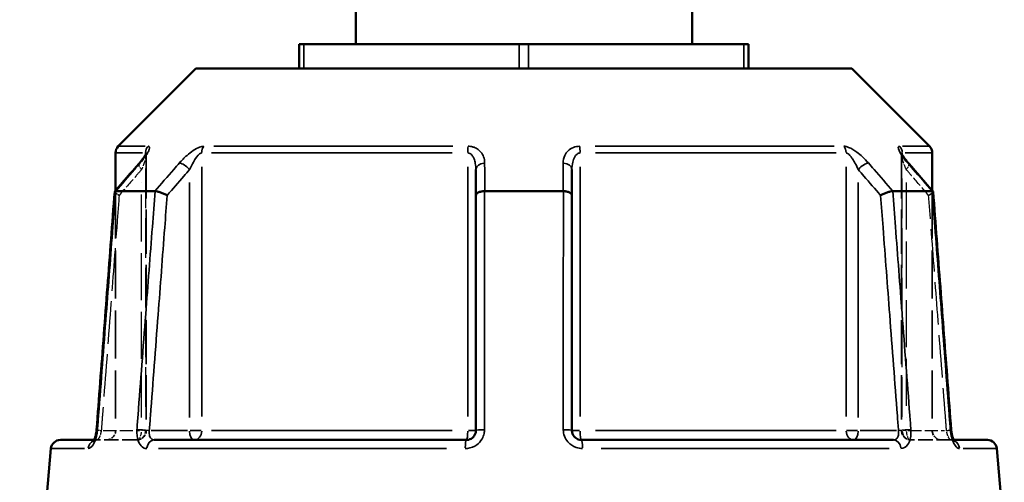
# Model space of a CAD drawing. Header units: millimetres. Extents: x 0 to 926, y 0 to 969.
# Tile 5 of 18: x 348 to 452, y 404 to 453. Entities that reach past the tile are written whole.
import ezdxf

# ---------------------------------------------------------------- set-up
doc = ezdxf.new("R2010")
doc.units = ezdxf.units.MM
doc.linetypes.add('DASHED', pattern=[0.2067, 0.1654, -0.0413])
for name, color, linetype, lineweight in [('Dimension (ANSI)', 7, 'Continuous', 25), ('Hidden (ANSI)', 7, 'DASHED', 35), ('Hidden Narrow (ANSI)', 7, 'DASHED', 25), ('Visible (ANSI)', 7, 'Continuous', 50), ('Visible Narrow (ANSI)', 7, 'Continuous', 35)]:
    doc.layers.add(name, color=color, linetype=linetype, lineweight=lineweight)
doc.styles.add('Note Text (ANSI)', font='tahoma.ttf')
doc.dimstyles.new('Default - mm (ANSI)', dxfattribs={"dimtxt": 3.048, "dimasz": 2.5, "dimexe": 3.175, "dimexo": 1.6002, "dimgap": 0.8, "dimtad": 0, "dimtoh": 1, "dimrnd": 1e-08, "dimzin": 4, "dimdsep": 46, "dimtxsty": 'Note Text (ANSI)', "dimcen": 0.09, "dimdle": 10, "dimclrd": 256, "dimclre": 256, "dimclrt": 256, "dimadec": 1, "dimazin": 1, "dimtfac": 1, "dimtofl": 0, "dimtmove": 0, "dimatfit": 3, "dimfxl": 1, "dimtolj": 1, "dimtzin": 4, "dimlwd": -1, "dimlwe": -1, "dimarcsym": 0})

# ---------------------------------------------------------------- blocks, each defined once
blk = doc.blocks.new('*D8')
at = {"layer": 'Defpoints', "color": 0, "transparency": 16777216}
for p in [(256.68, 532.05), (385.95, 532.05), (401.98, 242.08)]:
    blk.add_point(p, dxfattribs=at)
at = {"layer": 'Dimension (ANSI)', "transparency": 16777216}
for p, q in [((384.35, 532.05), (253.5, 532.05)), ((256.68, 529.55), (256.68, 424.05)), ((256.68, 244.58), (256.68, 410.11)), ((400.38, 242.08), (253.5, 242.08))]:
    blk.add_line(p, q, dxfattribs=at)
for points in [[(256.26, 529.55), (257.09, 529.55), (256.68, 532.05)], [(256.26, 244.58), (257.09, 244.58), (256.68, 242.08)]]:
    blk.add_solid(points, dxfattribs=at)
at = {"layer": 'Dimension (ANSI)', "transparency": 16777216, "insert": (255.08, 410.91), "char_height": 3.048, "attachment_point": 1, "rotation": 90, "style": 'Note Text (ANSI)'}
blk.add_mtext('\\A1;289.97', dxfattribs=at)

msp = doc.modelspace()

# ---------------------------------------------------------------- linework, layer by layer
at = {"layer": 'Hidden (ANSI)', "ltscale": 28.348015}
for p, q in [((361.161, 438.566), (361.161, 409.268)), ((441.348, 438.566), (441.348, 409.268))]:
    msp.add_line(p, q, dxfattribs=at)
at = {"layer": 'Hidden (ANSI)', "ltscale": 30.793913}
for p, q in [((357.905, 434.729), (357.905, 409.268)), ((444.605, 434.729), (444.605, 409.268))]:
    msp.add_line(p, q, dxfattribs=at)
at = {"layer": 'Hidden (ANSI)', "ltscale": 1.470216}
msp.add_line((355.623, 408.268), (355.917, 408.268), dxfattribs=at)
at = {"layer": 'Hidden (ANSI)', "ltscale": 9.334328}
for p, q in [((360.161, 408.268), (355.917, 408.268)), ((446.592, 408.268), (442.348, 408.268))]:
    msp.add_line(p, q, dxfattribs=at)
at = {"layer": 'Hidden (ANSI)', "ltscale": 1.47006}
msp.add_line((446.592, 408.268), (446.887, 408.268), dxfattribs=at)
at = {"layer": 'Hidden (ANSI)', "ltscale": 2.991791}
for centre, start, end in [((356.905, 409.268), 270, 0), ((360.161, 409.268), 270, 0), ((442.348, 409.268), 180, 270), ((445.605, 409.268), 180, 270)]:
    msp.add_arc(centre, 1, start, end, dxfattribs=at)
at = {"layer": 'Hidden (ANSI)', "ltscale": 8.016771}
for centre, major_axis, ratio, start_param, end_param in [((10158.652, -10784.727), (-349.646, 15834.666), 0.8713327, 0.7640635, 0.7643292), ((-9484.345, -10932.144), (-352.645, -16042.718), 0.8713098, 2.3771786, 2.3774409)]:
    msp.add_ellipse(centre, major_axis=major_axis, ratio=ratio, start_param=start_param, end_param=end_param, dxfattribs=at)
at = {"layer": 'Hidden (ANSI)', "ltscale": 4.578621}
msp.add_open_spline([(360.407, 437.606), (360.506, 437.72), (360.599, 437.833), (360.771, 438.051), (360.85, 438.156), (360.986, 438.353), (361.045, 438.445), (361.111, 438.561), (361.13, 438.596), (361.155, 438.647), (361.163, 438.666), (361.173, 438.689), (361.176, 438.696), (361.178, 438.703), (361.176, 438.699), (361.168, 438.661), (361.164, 438.636), (361.162, 438.588), (361.161, 438.577), (361.161, 438.566)], degree=3, knots=[0, 0, 0, 0, 0.05326363, 0.05326363, 0.10652726, 0.10652726, 0.15979088, 0.15979088, 0.1864227, 0.1864227, 0.20693939, 0.20693939, 0.22202176, 0.22202176, 0.24544118, 0.24544118, 0.26213437, 0.26213437, 0.26631814, 0.26631814, 0.26631814, 0.26631814], dxfattribs=at)
at = {"layer": 'Hidden (ANSI)', "ltscale": 0.735482}
msp.add_open_spline([(361.161, 438.566), (361.161, 438.609), (361.165, 438.638), (361.172, 438.68), (361.175, 438.691), (361.177, 438.699), (361.177, 438.7), (361.177, 438.7)], degree=3, knots=[0.079099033, 0.079099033, 0.079099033, 0.079099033, 0.094745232, 0.094745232, 0.110737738, 0.110737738, 0.118300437, 0.118300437, 0.118300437, 0.118300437], dxfattribs=at)
at = {"layer": 'Hidden (ANSI)', "ltscale": 4.578617}
msp.add_open_spline([(441.348, 438.566), (441.348, 438.609), (441.344, 438.638), (441.338, 438.68), (441.335, 438.691), (441.332, 438.703), (441.332, 438.701), (441.339, 438.682), (441.348, 438.661), (441.38, 438.594), (441.409, 438.54), (441.495, 438.396), (441.558, 438.301), (441.702, 438.099), (441.783, 437.992), (441.944, 437.792), (442.021, 437.699), (442.102, 437.606)], degree=3, knots=[0.07909903, 0.07909903, 0.07909903, 0.07909903, 0.09474523, 0.09474523, 0.11073774, 0.11073774, 0.12984163, 0.12984163, 0.15596521, 0.15596521, 0.19532048, 0.19532048, 0.24858388, 0.24858388, 0.30184727, 0.30184727, 0.345416, 0.345416, 0.345416, 0.345416], dxfattribs=at)
at = {"layer": 'Hidden (ANSI)', "ltscale": 0.735502}
msp.add_open_spline([(441.332, 438.7), (441.332, 438.701), (441.335, 438.694), (441.341, 438.661), (441.345, 438.636), (441.348, 438.588), (441.348, 438.577), (441.348, 438.566)], degree=3, knots=[0.227116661, 0.227116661, 0.227116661, 0.227116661, 0.245441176, 0.245441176, 0.262134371, 0.262134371, 0.26631814, 0.26631814, 0.26631814, 0.26631814], dxfattribs=at)
at = {"layer": 'Hidden (ANSI)', "ltscale": 2.089217}
for points, knots in [([(357.813, 434.609), (357.811, 434.586), (357.825, 434.557), (357.888, 434.482), (357.943, 434.434), (358.09, 434.331), (358.18, 434.276), (358.284, 434.22), (358.285, 434.219), (358.286, 434.218)], [-0.10955435, -0.10955435, -0.10955435, -0.10955435, -0.0779256, -0.0779256, -0.03921815, -0.03921815, 0, 0, 0.00047625, 0.00047625, 0.00047625, 0.00047625]), ([(444.223, 434.218), (444.224, 434.219), (444.226, 434.22), (444.329, 434.276), (444.42, 434.331), (444.566, 434.434), (444.621, 434.482), (444.684, 434.557), (444.698, 434.586), (444.696, 434.609)], [-0.15367829, -0.15367829, -0.15367829, -0.15367829, -0.15320316, -0.15320316, -0.11407628, -0.11407628, -0.07545892, -0.07545892, -0.04390378, -0.04390378, -0.04390378, -0.04390378])]:
    msp.add_open_spline(points, degree=3, knots=knots, dxfattribs=at)
at = {"layer": 'Hidden (ANSI)', "ltscale": 0.420625}
msp.add_open_spline([(355.78, 408.686), (355.793, 408.732), (355.804, 408.779), (355.82, 408.847), (355.824, 408.867), (355.828, 408.886)], degree=3, knots=[0.227257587, 0.227257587, 0.227257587, 0.227257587, 0.247429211, 0.247429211, 0.255432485, 0.255432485, 0.255432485, 0.255432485], dxfattribs=at)
at = {"layer": 'Hidden (ANSI)', "ltscale": 0.527502}
msp.add_open_spline([(355.861, 409.07), (355.868, 409.117), (355.874, 409.165), (355.884, 409.256), (355.888, 409.3), (355.892, 409.344)], degree=3, knots=[0.279678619, 0.279678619, 0.279678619, 0.279678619, 0.298086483, 0.298086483, 0.314813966, 0.314813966, 0.314813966, 0.314813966], dxfattribs=at)
at = {"layer": 'Hidden (ANSI)', "ltscale": 1.701024}
msp.add_open_spline([(355.544, 408.144), (355.544, 408.144), (355.544, 408.144), (355.544, 408.144), (355.553, 408.154), (355.6, 408.187), (355.638, 408.209), (355.752, 408.251), (355.831, 408.268), (355.917, 408.268)], degree=3, knots=[0.227293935, 0.227293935, 0.227293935, 0.227293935, 0.22772718, 0.22772718, 0.25682997, 0.25682997, 0.285161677, 0.285161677, 0.314811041, 0.314811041, 0.314811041, 0.314811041], dxfattribs=at)
at = {"layer": 'Hidden (ANSI)', "ltscale": 1.700917}
for points in [[(355.917, 408.268), (355.814, 408.268), (355.722, 408.243), (355.608, 408.194), (355.576, 408.171), (355.548, 408.149), (355.544, 408.144), (355.544, 408.144)], [(446.592, 408.268), (446.696, 408.268), (446.787, 408.243), (446.902, 408.194), (446.933, 408.171), (446.961, 408.149), (446.966, 408.144), (446.966, 408.144)]]:
    msp.add_open_spline(points, degree=3, knots=[0, 0, 0, 0, 0.035487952, 0.035487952, 0.066590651, 0.066590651, 0.08751627, 0.08751627, 0.08751627, 0.08751627], dxfattribs=at)
at = {"layer": 'Hidden (ANSI)', "ltscale": 0.402963}
msp.add_open_spline([(355.574, 408.184), (355.575, 408.186), (355.576, 408.187), (355.59, 408.209), (355.606, 408.235), (355.623, 408.268)], degree=3, knots=[0.122975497, 0.122975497, 0.122975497, 0.122975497, 0.124622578, 0.124622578, 0.150448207, 0.150448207, 0.150448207, 0.150448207], dxfattribs=at)
at = {"layer": 'Hidden (ANSI)', "ltscale": 2.63652}
msp.add_open_spline([(446.887, 408.268), (446.906, 408.231), (446.924, 408.202), (446.954, 408.156), (446.966, 408.144), (446.965, 408.144), (446.956, 408.154), (446.909, 408.187), (446.872, 408.209), (446.758, 408.251), (446.679, 408.268), (446.592, 408.268)], degree=3, knots=[0.16436308, 0.16436308, 0.16436308, 0.16436308, 0.19343627, 0.19343627, 0.22772718, 0.22772718, 0.25682997, 0.25682997, 0.28516168, 0.28516168, 0.31481104, 0.31481104, 0.31481104, 0.31481104], dxfattribs=at)
at = {"layer": 'Hidden Narrow (ANSI)', "ltscale": 25.473957}
msp.add_line((361.088, 437.058), (361.088, 410.731), dxfattribs=at)
at = {"layer": 'Hidden Narrow (ANSI)', "ltscale": 25.473923}
msp.add_line((441.421, 410.731), (441.421, 437.058), dxfattribs=at)
at = {"layer": 'Hidden Narrow (ANSI)', "ltscale": 30.13257}
for p, q in [((360.661, 410.652), (360.661, 435.566)), ((441.848, 435.566), (441.848, 410.652))]:
    msp.add_line(p, q, dxfattribs=at)
at = {"layer": 'Hidden Narrow (ANSI)', "ltscale": 8.457208}
for p, q in [((356.602, 409.268), (360.448, 409.268)), ((442.061, 409.268), (445.907, 409.268))]:
    msp.add_line(p, q, dxfattribs=at)
at = {"layer": 'Hidden Narrow (ANSI)', "ltscale": 1.795034}
for p, q in [((361.16, 409.268), (360.706, 409.268)), ((441.803, 409.268), (441.349, 409.268))]:
    msp.add_line(p, q, dxfattribs=at)
at = {"layer": 'Hidden Narrow (ANSI)', "ltscale": 2.029475}
for centre, major_axis, start_param, end_param in [((361.161, 436.95), (-0.755, 0.656), 0.059198, 1.1247615), ((441.348, 436.95), (0.755, 0.656), 5.1584238, 6.2239873)]:
    msp.add_ellipse(centre, major_axis=major_axis, ratio=0.3543192, start_param=start_param, end_param=end_param, dxfattribs=at)
at = {"layer": 'Hidden Narrow (ANSI)', "ltscale": 1.797881}
for centre, major_axis, start_param, end_param in [((356.889, 409.268), (-0.997, 0.076), 0.0524429, 0.9964155), ((445.62, 409.268), (0.997, 0.076), 5.2867698, 6.2307424)]:
    msp.add_ellipse(centre, major_axis=major_axis, ratio=0.0437298, start_param=start_param, end_param=end_param, dxfattribs=at)
at = {"layer": 'Hidden Narrow (ANSI)', "ltscale": 2.692601}
for centre, ratio, start_param, end_param in [((360.161, 409.268), 0.5, 0.0785398, 1.4922565), ((360.161, 409.268), 0.9265657, 0.0785398, 1.4922565), ((442.348, 409.268), 0.9265657, 4.7909288, 6.2046455), ((442.348, 409.268), 0.5, 4.7909288, 6.2046455)]:
    msp.add_ellipse(centre, major_axis=(0, -1), ratio=ratio, start_param=start_param, end_param=end_param, dxfattribs=at)
at = {"layer": 'Hidden Narrow (ANSI)', "ltscale": 0.633739}
msp.add_ellipse((355.917, 407.268), major_axis=(0, 1), ratio=0.9213266, start_param=0.0184876, end_param=0.3512644, dxfattribs=at)
at = {"layer": 'Hidden Narrow (ANSI)', "ltscale": 0.633677}
msp.add_ellipse((446.592, 407.268), major_axis=(0, 1), ratio=0.9213266, start_param=5.9319551, end_param=6.2646995, dxfattribs=at)
at = {"layer": 'Hidden Narrow (ANSI)', "ltscale": 3.591758}
msp.add_open_spline([(361.154, 438.646), (361.157, 438.634), (361.159, 438.621), (361.165, 438.547), (361.158, 438.467), (361.128, 438.29), (361.105, 438.194), (361.037, 437.94), (360.983, 437.774), (360.846, 437.391), (360.758, 437.171), (360.661, 436.95)], degree=3, knots=[0.05373644, 0.05373644, 0.05373644, 0.05373644, 0.06721438, 0.06721438, 0.12292214, 0.12292214, 0.17440412, 0.17440412, 0.25131567, 0.25131567, 0.345416, 0.345416, 0.345416, 0.345416], dxfattribs=at)
at = {"layer": 'Hidden Narrow (ANSI)', "ltscale": 3.592147}
msp.add_open_spline([(441.848, 436.95), (441.728, 437.226), (441.621, 437.5), (441.414, 438.113), (441.332, 438.447), (441.351, 438.627), (441.353, 438.637), (441.355, 438.646)], degree=3, knots=[0, 0, 0, 0, 0.11734182, 0.11734182, 0.28109054, 0.28109054, 0.2916805, 0.2916805, 0.2916805, 0.2916805], dxfattribs=at)
at = {"layer": 'Hidden Narrow (ANSI)', "ltscale": 6.635457}
for points, knots in [([(360.661, 436.95), (360.461, 436.719), (360.26, 436.489), (360.06, 436.258), (359.469, 435.578), (358.877, 434.898), (358.286, 434.218)], [1.66212972, 1.66212972, 1.66212972, 1.66212972, 1.76016503, 1.76016503, 1.76016503, 2.04921716, 2.04921716, 2.04921716, 2.04921716]), ([(444.223, 434.218), (443.632, 434.898), (443.041, 435.578), (442.449, 436.258), (442.249, 436.489), (442.048, 436.719), (441.848, 436.95)], [2.57167596, 2.57167596, 2.57167596, 2.57167596, 2.8607281, 2.8607281, 2.8607281, 2.95876341, 2.95876341, 2.95876341, 2.95876341])]:
    msp.add_open_spline(points, degree=3, knots=knots, dxfattribs=at)
at = {"layer": 'Hidden Narrow (ANSI)', "ltscale": 27.263716}
for points, knots in [([(358.286, 434.218), (358.199, 433.076), (358.113, 431.934), (357.791, 427.708), (357.556, 424.623), (357.322, 421.539), (357.05, 417.966), (356.779, 414.394), (356.468, 410.304), (356.428, 409.786), (356.389, 409.268)], [0.5850433, 0.5850433, 0.5850433, 0.5850433, 0.9289552, 0.9289552, 1.8579104, 1.8579104, 1.8579104, 2.9336695, 2.9336695, 3.0896699, 3.0896699, 3.0896699, 3.0896699]), ([(446.12, 409.268), (446.081, 409.786), (446.042, 410.304), (445.731, 414.394), (445.459, 417.966), (445.187, 421.539), (444.953, 424.623), (444.718, 427.708), (444.397, 431.934), (444.31, 433.076), (444.223, 434.218)], [1.2046153, 1.2046153, 1.2046153, 1.2046153, 1.3606158, 1.3606158, 2.4363748, 2.4363748, 2.4363748, 3.3653301, 3.3653301, 3.709242, 3.709242, 3.709242, 3.709242])]:
    msp.add_open_spline(points, degree=3, knots=knots, dxfattribs=at)
at = {"layer": 'Hidden Narrow (ANSI)', "ltscale": 2.712011}
msp.add_open_spline([(356.389, 409.268), (356.379, 409.202), (356.366, 409.136), (356.329, 408.967), (356.3, 408.866), (356.226, 408.654), (356.178, 408.548), (356.054, 408.338), (355.978, 408.268), (355.917, 408.268)], degree=3, knots=[0, 0, 0, 0, 0.03982627, 0.03982627, 0.1035483, 0.1035483, 0.18638694, 0.18638694, 0.31481104, 0.31481104, 0.31481104, 0.31481104], dxfattribs=at)
at = {"layer": 'Hidden Narrow (ANSI)', "ltscale": 2.712193}
msp.add_open_spline([(446.592, 408.268), (446.569, 408.268), (446.544, 408.278), (446.475, 408.328), (446.429, 408.384), (446.323, 408.56), (446.265, 408.695), (446.176, 408.979), (446.142, 409.124), (446.12, 409.268)], degree=3, knots=[0, 0, 0, 0, 0.04867645, 0.04867645, 0.12655878, 0.12655878, 0.2278058, 0.2278058, 0.31481397, 0.31481397, 0.31481397, 0.31481397], dxfattribs=at)
at = {"layer": 'Visible (ANSI)'}
for p, q in [((383.405, 500.853), (383.405, 450.268)), ((419.105, 461.561), (419.105, 450.268)), ((377.404, 450.268), (377.904, 450.268)), ((377.404, 450.268), (377.404, 447.668)), ((377.904, 450.268), (400.755, 450.268)), ((400.755, 450.268), (401.755, 450.268)), ((401.755, 450.268), (424.605, 450.268)), ((424.605, 450.268), (425.105, 450.268)), ((425.105, 447.668), (425.105, 450.268)), ((366.439, 447.668), (358.198, 439.426)), ((366.439, 447.668), (436.07, 447.668)), ((436.07, 447.668), (444.312, 439.426)), ((357.905, 438.719), (357.905, 434.729)), ((444.605, 438.719), (444.605, 434.729)), ((396.155, 436.95), (396.155, 434.218)), ((406.355, 434.218), (406.355, 436.95)), ((357.922, 434.668), (362.083, 434.668)), ((396.155, 434.218), (396.155, 409.268)), ((397.093, 434.668), (405.416, 434.668)), ((406.355, 409.268), (406.355, 434.218)), ((440.426, 434.668), (444.588, 434.668)), ((352.046, 408.268), (355.623, 408.268)), ((362.017, 408.268), (395.155, 408.268)), ((407.355, 408.268), (440.492, 408.268)), ((446.887, 408.268), (450.463, 408.268)), ((351.05, 407.355), (350.255, 398.268)), ((451.46, 407.355), (452.255, 398.268))]:
    msp.add_line(p, q, dxfattribs=at)
for centre, start, end in [((358.905, 438.719), 135, 180), ((443.605, 438.719), 0, 45), ((352.046, 407.268), 90, 175), ((450.463, 407.268), 5, 90)]:
    msp.add_arc(centre, 1, start, end, dxfattribs=at)
for centre, major_axis, ratio, start_param, end_param in [((10286.854, -10932.144), (352.645, -16042.718), 0.8713098, 3.9057444, 3.9060067), ((-9356.142, -10784.727), (349.646, 15834.666), 0.8713327, 5.5188561, 5.5191219)]:
    msp.add_ellipse(centre, major_axis=major_axis, ratio=ratio, start_param=start_param, end_param=end_param, dxfattribs=at)
for points, knots in [([(361.177, 438.7), (361.177, 438.7), (361.176, 438.698), (361.17, 438.682), (361.162, 438.661), (361.129, 438.594), (361.1, 438.54), (361.014, 438.396), (360.952, 438.301), (360.808, 438.099), (360.726, 437.992), (360.565, 437.792), (360.488, 437.699), (360.407, 437.606)], [0.11830044, 0.11830044, 0.11830044, 0.11830044, 0.12984163, 0.12984163, 0.15596521, 0.15596521, 0.19532048, 0.19532048, 0.24858388, 0.24858388, 0.30184727, 0.30184727, 0.345416, 0.345416, 0.345416, 0.345416]), ([(442.102, 437.606), (442.003, 437.72), (441.91, 437.833), (441.738, 438.051), (441.66, 438.156), (441.523, 438.353), (441.465, 438.445), (441.398, 438.561), (441.38, 438.596), (441.354, 438.647), (441.346, 438.666), (441.336, 438.689), (441.334, 438.696), (441.332, 438.7), (441.332, 438.7), (441.332, 438.7)], [0, 0, 0, 0, 0.05326363, 0.05326363, 0.10652726, 0.10652726, 0.15979088, 0.15979088, 0.1864227, 0.1864227, 0.20693939, 0.20693939, 0.22202176, 0.22202176, 0.22711666, 0.22711666, 0.22711666, 0.22711666]), ([(357.813, 434.609), (357.685, 432.925), (357.557, 431.241), (357.301, 427.872), (357.173, 426.188), (356.916, 422.819), (356.788, 421.134), (356.532, 417.766), (356.404, 416.081), (356.148, 412.713), (356.02, 411.028), (355.892, 409.344)], [0.5534149, 0.5534149, 0.5534149, 0.5534149, 1.0606659, 1.0606659, 1.5679169, 1.5679169, 2.0751679, 2.0751679, 2.5824189, 2.5824189, 3.0896699, 3.0896699, 3.0896699, 3.0896699]), ([(357.911, 434.668), (357.858, 434.663), (357.827, 434.648), (357.815, 434.619), (357.813, 434.614), (357.813, 434.609)], [-0.153560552, -0.153560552, -0.153560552, -0.153560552, -0.11651575, -0.11651575, -0.109554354, -0.109554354, -0.109554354, -0.109554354]), ([(363.386, 434.218), (363.385, 434.219), (363.384, 434.22), (363.28, 434.276), (363.166, 434.331), (362.93, 434.434), (362.809, 434.482), (362.572, 434.564), (362.458, 434.599), (362.255, 434.648), (362.168, 434.663), (362.098, 434.668)], [-0.15367829, -0.15367829, -0.15367829, -0.15367829, -0.15320314, -0.15320314, -0.11407627, -0.11407627, -0.07545889, -0.07545889, -0.03695858, -0.03695858, 0, 0, 0, 0]), ([(397.067, 434.668), (396.945, 434.663), (396.826, 434.648), (396.603, 434.599), (396.501, 434.564), (396.333, 434.482), (396.268, 434.434), (396.178, 434.331), (396.155, 434.276), (396.155, 434.22), (396.155, 434.219), (396.155, 434.218)], [-0.15356042, -0.15356042, -0.15356042, -0.15356042, -0.11651568, -0.11651568, -0.07792572, -0.07792572, -0.03921808, -0.03921808, 0, 0, 0.00047638, 0.00047638, 0.00047638, 0.00047638]), ([(406.355, 434.218), (406.355, 434.219), (406.355, 434.22), (406.354, 434.276), (406.331, 434.331), (406.241, 434.434), (406.176, 434.482), (406.008, 434.564), (405.907, 434.599), (405.683, 434.648), (405.565, 434.663), (405.442, 434.668)], [-0.15367829, -0.15367829, -0.15367829, -0.15367829, -0.15320302, -0.15320302, -0.11407622, -0.11407622, -0.07545867, -0.07545867, -0.03695852, -0.03695852, 0, 0, 0, 0]), ([(440.411, 434.668), (440.341, 434.663), (440.254, 434.648), (440.051, 434.599), (439.937, 434.564), (439.7, 434.482), (439.579, 434.434), (439.343, 434.331), (439.23, 434.276), (439.126, 434.22), (439.124, 434.219), (439.123, 434.218)], [-0.15356053, -0.15356053, -0.15356053, -0.15356053, -0.11651574, -0.11651574, -0.07792562, -0.07792562, -0.03921814, -0.03921814, 0, 0, 0.00047627, 0.00047627, 0.00047627, 0.00047627]), ([(444.696, 434.609), (444.696, 434.614), (444.695, 434.619), (444.683, 434.648), (444.651, 434.663), (444.599, 434.668)], [-0.043903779, -0.043903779, -0.043903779, -0.043903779, -0.036958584, -0.036958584, 0, 0, 0, 0]), ([(446.618, 409.344), (446.49, 411.028), (446.361, 412.713), (446.105, 416.081), (445.977, 417.766), (445.721, 421.134), (445.593, 422.819), (445.337, 426.188), (445.209, 427.872), (444.952, 431.241), (444.824, 432.925), (444.696, 434.609)], [1.2046153, 1.2046153, 1.2046153, 1.2046153, 1.7118663, 1.7118663, 2.2191174, 2.2191174, 2.7263684, 2.7263684, 3.2336194, 3.2336194, 3.7408704, 3.7408704, 3.7408704, 3.7408704]), ([(355.892, 409.344), (355.881, 409.207), (355.863, 409.069), (355.814, 408.809), (355.783, 408.688), (355.717, 408.479), (355.682, 408.391), (355.62, 408.259), (355.592, 408.211), (355.555, 408.156), (355.544, 408.144), (355.544, 408.144)], [0, 0, 0, 0, 0.05246869, 0.05246869, 0.10385719, 0.10385719, 0.15173749, 0.15173749, 0.19343627, 0.19343627, 0.22729393, 0.22729393, 0.22729393, 0.22729393]), ([(396.155, 409.268), (396.155, 409.202), (396.148, 409.137), (396.115, 408.969), (396.078, 408.869), (395.958, 408.658), (395.866, 408.552), (395.614, 408.362), (395.443, 408.294), (395.229, 408.27), (395.192, 408.268), (395.155, 408.268)], [0, 0, 0, 0, 0.03957477, 0.03957477, 0.1028944, 0.1028944, 0.18520991, 0.18520991, 0.29222008, 0.29222008, 0.31481112, 0.31481112, 0.31481112, 0.31481112]), ([(407.355, 408.268), (407.245, 408.268), (407.134, 408.286), (406.862, 408.38), (406.71, 408.483), (406.441, 408.797), (406.355, 409.033), (406.355, 409.268)], [0, 0, 0, 0, 0.06653404, 0.06653404, 0.1729885, 0.1729885, 0.31481287, 0.31481287, 0.31481287, 0.31481287]), ([(446.618, 409.344), (446.628, 409.207), (446.646, 409.069), (446.696, 408.809), (446.726, 408.688), (446.793, 408.479), (446.828, 408.391), (446.87, 408.301), (446.878, 408.284), (446.887, 408.268)], [0, 0, 0, 0, 0.05246869, 0.05246869, 0.10385719, 0.10385719, 0.15173749, 0.15173749, 0.16436308, 0.16436308, 0.16436308, 0.16436308]), ([(446.966, 408.144), (446.966, 408.144), (446.965, 408.144), (446.96, 408.15), (446.948, 408.165), (446.915, 408.216), (446.892, 408.255), (446.84, 408.363), (446.81, 408.435), (446.749, 408.609), (446.719, 408.715), (446.667, 408.95), (446.645, 409.08), (446.625, 409.256), (446.621, 409.3), (446.618, 409.344)], [0.08751627, 0.08751627, 0.08751627, 0.08751627, 0.09464308, 0.09464308, 0.12462258, 0.12462258, 0.15950627, 0.15950627, 0.20062077, 0.20062077, 0.24742921, 0.24742921, 0.29808648, 0.29808648, 0.31481397, 0.31481397, 0.31481397, 0.31481397]), ([(355.544, 408.144), (355.544, 408.144), (355.544, 408.144), (355.549, 408.15), (355.56, 408.163), (355.574, 408.184)], [0.08751627, 0.08751627, 0.08751627, 0.08751627, 0.094643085, 0.094643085, 0.122975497, 0.122975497, 0.122975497, 0.122975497]), ([(355.623, 408.268), (355.629, 408.28), (355.635, 408.292), (355.669, 408.363), (355.699, 408.435), (355.746, 408.569), (355.764, 408.626), (355.78, 408.686)], [0.150448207, 0.150448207, 0.150448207, 0.150448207, 0.159506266, 0.159506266, 0.200620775, 0.200620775, 0.227257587, 0.227257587, 0.227257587, 0.227257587])]:
    msp.add_open_spline(points, degree=3, knots=knots, dxfattribs=at)
for points in [[(357.911, 434.668), (357.914, 434.668), (357.918, 434.668), (357.922, 434.668)], [(362.083, 434.668), (362.088, 434.668), (362.093, 434.668), (362.098, 434.668)], [(397.067, 434.668), (397.076, 434.668), (397.085, 434.668), (397.093, 434.668)], [(405.416, 434.668), (405.425, 434.668), (405.433, 434.668), (405.442, 434.668)], [(440.411, 434.668), (440.416, 434.668), (440.421, 434.668), (440.426, 434.668)], [(444.588, 434.668), (444.591, 434.668), (444.595, 434.668), (444.599, 434.668)], [(355.828, 408.886), (355.84, 408.946), (355.851, 409.007), (355.861, 409.07)]]:
    msp.add_open_spline(points, degree=3, dxfattribs=at)
at = {"layer": 'Visible Narrow (ANSI)'}
for p, q in [((377.904, 447.798), (377.904, 450.138)), ((400.755, 450.138), (400.755, 447.798)), ((401.755, 447.798), (401.755, 450.138)), ((424.605, 450.138), (424.605, 447.798)), ((358.206, 439.426), (361.055, 439.426)), ((368.327, 439.426), (393.693, 439.426)), ((408.817, 439.426), (434.183, 439.426)), ((441.455, 439.426), (444.304, 439.426)), ((360.781, 438.719), (357.913, 438.719)), ((361.088, 438.709), (361.088, 438.531)), ((393.641, 438.719), (368.103, 438.719)), ((434.407, 438.719), (408.868, 438.719)), ((441.421, 438.531), (441.421, 438.709)), ((444.597, 438.719), (441.728, 438.719)), ((367.051, 410.741), (367.051, 437.247)), ((395.292, 437.247), (395.292, 410.741)), ((407.217, 410.741), (407.217, 437.247)), ((435.459, 437.247), (435.459, 410.741)), ((365.761, 435.566), (365.761, 410.652)), ((436.748, 410.652), (436.748, 435.566)), ((365.548, 409.268), (361.702, 409.268)), ((367.005, 409.268), (365.825, 409.268)), ((368.103, 409.268), (393.641, 409.268)), ((396.152, 409.268), (395.363, 409.268)), ((407.147, 409.268), (406.357, 409.268)), ((408.868, 409.268), (434.407, 409.268)), ((436.685, 409.268), (435.505, 409.268)), ((440.807, 409.268), (436.961, 409.268)), ((354.619, 407.355), (351.06, 407.355)), ((393.047, 407.355), (362.464, 407.355)), ((440.045, 407.355), (409.462, 407.355)), ((451.45, 407.355), (447.89, 407.355))]:
    msp.add_line(p, q, dxfattribs=at)
for centre, major_axis, ratio, start_param, end_param in [((362.015, 438.719), (0, 1), 0.9265657, 0.8246681, 1.5315264), ((367.84, 438.719), (0, -1), 0.7890235, 3.9662607, 4.6731191), ((395.43, 438.719), (0, 1), 0.1375423, 0.8246681, 1.5315264), ((407.08, 438.719), (0, -1), 0.1375423, 1.6100662, 2.3169246), ((434.67, 438.719), (0, 1), 0.7890235, 4.7516589, 5.4585172), ((440.495, 438.719), (0, -1), 0.9265657, 1.6100662, 2.3169246), ((361.161, 436.95), (-0.755, 0.656), 0.3543192, 5.9781609, 6.2671314), ((365.261, 436.95), (-0.755, 0.656), 0.3543192, 4.400804, 5.755338), ((397.155, 436.95), (-1, 0), 0.7086384, 4.8533994, 6.2079334), ((405.355, 436.95), (1, 0), 0.7086384, 0.0752519, 1.4297859), ((437.248, 436.95), (-0.755, -0.656), 0.3543192, 3.66944, 5.023974), ((441.348, 436.95), (0.755, 0.656), 0.3543192, 0.0160539, 0.3050244), ((356.889, 409.268), (-0.997, 0.076), 0.0437298, 5.8665688, 6.2612581), ((360.989, 409.268), (0.997, -0.076), 0.0437298, 1.1232285, 2.4618904), ((366.261, 409.268), (0, -1), 0.5, 4.7909288, 6.2046455), ((366.261, 409.268), (0, -1), 0.7890235, 0.0785398, 1.4922565), ((395.155, 409.268), (0, -1), 0.1375423, 0.0785398, 1.4922565), ((397.155, 409.268), (-1, 0), 0.0874597, 4.8701533, 6.2088152), ((405.355, 409.268), (1, 0), 0.0874597, 0.0743701, 1.413032), ((407.355, 409.268), (0, -1), 0.1375423, 4.7909288, 6.2046455), ((436.248, 409.268), (0, -1), 0.7890235, 4.7909288, 6.2046455), ((436.248, 409.268), (0, -1), 0.5, 0.0785398, 1.4922565), ((441.52, 409.268), (0.997, 0.076), 0.0437298, 0.6797022, 2.0183641), ((445.62, 409.268), (0.997, 0.076), 0.0437298, 0.0219272, 0.4166165), ((355.917, 407.268), (0, 1), 0.9213266, 0.4254409, 1.427841), ((362.017, 407.268), (0, 1), 0.797365, 0.0741765, 1.4093534), ((395.155, 407.268), (0, 1), 0.1239616, 0.0741765, 1.4093534), ((407.355, 407.268), (0, 1), 0.1239616, 4.8738319, 6.2090088), ((440.492, 407.268), (0, 1), 0.797365, 4.8738319, 6.2090088), ((446.592, 407.268), (0, 1), 0.9213266, 4.8553461, 5.8577786)]:
    msp.add_ellipse(centre, major_axis=major_axis, ratio=ratio, start_param=start_param, end_param=end_param, dxfattribs=at)
for points, knots in [([(360.519, 437.657), (360.711, 437.878), (360.887, 438.098), (361.16, 438.481), (361.267, 438.647), (361.403, 438.901), (361.446, 438.997), (361.505, 439.174), (361.518, 439.254), (361.499, 439.358), (361.478, 439.391), (361.42, 439.421), (361.392, 439.426), (361.359, 439.426)], [-0.345416, -0.345416, -0.345416, -0.345416, -0.25131567, -0.25131567, -0.17440412, -0.17440412, -0.12292214, -0.12292214, -0.06721438, -0.06721438, -0.02585168, -0.02585168, 0, 0, 0, 0]), ([(367.282, 439.426), (367.151, 439.426), (366.995, 439.391), (366.39, 439.161), (365.91, 438.824), (365.197, 438.207), (364.925, 437.933), (364.685, 437.657)], [-0.34541683, -0.34541683, -0.34541683, -0.34541683, -0.28278882, -0.28278882, -0.11734182, -0.11734182, 0, 0, 0, 0]), ([(397.089, 437.657), (397.089, 437.88), (397.051, 438.101), (396.906, 438.484), (396.814, 438.649), (396.607, 438.902), (396.509, 438.997), (396.273, 439.174), (396.13, 439.254), (395.851, 439.358), (395.723, 439.391), (395.505, 439.421), (395.419, 439.426), (395.333, 439.426)], [-0.34541583, -0.34541583, -0.34541583, -0.34541583, -0.25081718, -0.25081718, -0.17415567, -0.17415567, -0.12305037, -0.12305037, -0.06721438, -0.06721438, -0.02585168, -0.02585168, 0, 0, 0, 0]), ([(407.177, 439.426), (406.945, 439.426), (406.719, 439.383), (406.07, 439.133), (405.772, 438.809), (405.479, 438.207), (405.421, 437.933), (405.42, 437.657)], [-0.34541645, -0.34541645, -0.34541645, -0.34541645, -0.27620858, -0.27620858, -0.11734182, -0.11734182, 0, 0, 0, 0]), ([(437.825, 437.657), (437.632, 437.878), (437.42, 438.098), (437.003, 438.48), (436.804, 438.647), (436.459, 438.901), (436.318, 438.997), (436.021, 439.174), (435.866, 439.254), (435.607, 439.358), (435.5, 439.391), (435.34, 439.421), (435.282, 439.426), (435.228, 439.426)], [-0.34541603, -0.34541603, -0.34541603, -0.34541603, -0.25141662, -0.25141662, -0.17445287, -0.17445287, -0.12288915, -0.12288915, -0.06721438, -0.06721438, -0.02585168, -0.02585168, 0, 0, 0, 0]), ([(441.15, 439.426), (441.068, 439.426), (441.019, 439.389), (440.965, 439.154), (441.127, 438.82), (441.537, 438.207), (441.751, 437.933), (441.99, 437.657)], [-0.34541684, -0.34541684, -0.34541684, -0.34541684, -0.28109054, -0.28109054, -0.11734182, -0.11734182, 0, 0, 0, 0]), ([(361.088, 438.719), (361.104, 438.719), (361.118, 438.713), (361.14, 438.69), (361.149, 438.671), (361.154, 438.646)], [0, 0, 0, 0, 0.025851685, 0.025851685, 0.053736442, 0.053736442, 0.053736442, 0.053736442]), ([(365.761, 436.95), (365.882, 437.226), (366.017, 437.5), (366.372, 438.117), (366.61, 438.454), (366.909, 438.684), (366.986, 438.719), (367.051, 438.719)], [0, 0, 0, 0, 0.11734182, 0.11734182, 0.28278882, 0.28278882, 0.34541683, 0.34541683, 0.34541683, 0.34541683]), ([(395.292, 438.719), (395.335, 438.719), (395.377, 438.713), (395.484, 438.684), (395.547, 438.651), (395.684, 438.547), (395.754, 438.467), (395.871, 438.29), (395.918, 438.195), (396.02, 437.942), (396.065, 437.777), (396.136, 437.393), (396.155, 437.172), (396.155, 436.95)], [0, 0, 0, 0, 0.02585168, 0.02585168, 0.06721438, 0.06721438, 0.12305037, 0.12305037, 0.17415567, 0.17415567, 0.25081718, 0.25081718, 0.34541583, 0.34541583, 0.34541583, 0.34541583]), ([(406.355, 436.95), (406.355, 437.226), (406.383, 437.5), (406.527, 438.102), (406.673, 438.426), (406.992, 438.676), (407.103, 438.719), (407.217, 438.719)], [0, 0, 0, 0, 0.11734182, 0.11734182, 0.27620858, 0.27620858, 0.34541645, 0.34541645, 0.34541645, 0.34541645]), ([(435.459, 438.719), (435.485, 438.719), (435.514, 438.713), (435.593, 438.684), (435.646, 438.651), (435.774, 438.547), (435.851, 438.467), (435.998, 438.29), (436.068, 438.194), (436.239, 437.94), (436.338, 437.773), (436.546, 437.391), (436.652, 437.171), (436.748, 436.95)], [0, 0, 0, 0, 0.02585168, 0.02585168, 0.06721438, 0.06721438, 0.12288915, 0.12288915, 0.17445287, 0.17445287, 0.25141662, 0.25141662, 0.34541603, 0.34541603, 0.34541603, 0.34541603]), ([(357.922, 434.668), (358.587, 435.434), (359.252, 436.2), (359.918, 436.965), (360.118, 437.196), (360.319, 437.426), (360.519, 437.657)], [-2.08568395, -2.08568395, -2.08568395, -2.08568395, -1.76016503, -1.76016503, -1.76016503, -1.66212972, -1.66212972, -1.66212972, -1.66212972]), ([(364.685, 437.657), (364.484, 437.426), (364.283, 437.196), (364.082, 436.965), (363.416, 436.2), (362.749, 435.434), (362.083, 434.668)], [-2.71269422, -2.71269422, -2.71269422, -2.71269422, -2.61462465, -2.61462465, -2.61462465, -2.28913999, -2.28913999, -2.28913999, -2.28913999]), ([(363.386, 434.218), (363.977, 434.898), (364.568, 435.578), (365.16, 436.258), (365.36, 436.489), (365.561, 436.719), (365.761, 436.95)], [2.32560678, 2.32560678, 2.32560678, 2.32560678, 2.61462465, 2.61462465, 2.61462465, 2.71269422, 2.71269422, 2.71269422, 2.71269422]), ([(397.093, 434.668), (397.092, 435.434), (397.091, 436.2), (397.09, 436.965), (397.09, 437.196), (397.089, 437.426), (397.089, 437.657)], [-2.08568394, -2.08568394, -2.08568394, -2.08568394, -1.76016124, -1.76016124, -1.76016124, -1.66212972, -1.66212972, -1.66212972, -1.66212972]), ([(405.42, 437.657), (405.42, 437.426), (405.42, 437.196), (405.419, 436.965), (405.418, 436.2), (405.417, 435.434), (405.416, 434.668)], [-0.97913562, -0.97913562, -0.97913562, -0.97913562, -0.8811041, -0.8811041, -0.8811041, -0.55558139, -0.55558139, -0.55558139, -0.55558139]), ([(436.748, 436.95), (436.948, 436.719), (437.149, 436.489), (437.35, 436.258), (437.941, 435.578), (438.532, 434.898), (439.123, 434.218)], [1.66212972, 1.66212972, 1.66212972, 1.66212972, 1.76019929, 1.76019929, 1.76019929, 2.04921716, 2.04921716, 2.04921716, 2.04921716]), ([(440.426, 434.668), (439.76, 435.434), (439.094, 436.2), (438.427, 436.965), (438.226, 437.196), (438.026, 437.426), (437.825, 437.657)], [-2.08568395, -2.08568395, -2.08568395, -2.08568395, -1.76019929, -1.76019929, -1.76019929, -1.66212972, -1.66212972, -1.66212972, -1.66212972]), ([(441.99, 437.657), (442.191, 437.426), (442.391, 437.196), (442.592, 436.965), (443.257, 436.2), (443.922, 435.434), (444.588, 434.668)], [-2.95876341, -2.95876341, -2.95876341, -2.95876341, -2.8607281, -2.8607281, -2.8607281, -2.53520917, -2.53520917, -2.53520917, -2.53520917]), ([(355.988, 409.355), (356.027, 409.873), (356.066, 410.391), (356.377, 414.481), (356.648, 418.054), (356.92, 421.626), (357.154, 424.71), (357.389, 427.795), (357.719, 432.142), (357.815, 433.405), (357.911, 434.668)], [-3.0896699, -3.0896699, -3.0896699, -3.0896699, -2.9336695, -2.9336695, -1.8579104, -1.8579104, -1.8579104, -0.9289552, -0.9289552, -0.5486961, -0.5486961, -0.5486961, -0.5486961]), ([(362.098, 434.668), (362.002, 433.405), (361.906, 432.142), (361.575, 427.795), (361.34, 424.71), (361.105, 421.626), (360.833, 418.054), (360.561, 414.481), (360.25, 410.391), (360.21, 409.873), (360.171, 409.355)], [-3.7455892, -3.7455892, -3.7455892, -3.7455892, -3.3653301, -3.3653301, -2.4363748, -2.4363748, -2.4363748, -1.3606158, -1.3606158, -1.2046153, -1.2046153, -1.2046153, -1.2046153]), ([(361.489, 409.268), (361.528, 409.786), (361.568, 410.304), (361.879, 414.394), (362.15, 417.966), (362.422, 421.539), (362.656, 424.623), (362.891, 427.708), (363.213, 431.934), (363.299, 433.076), (363.386, 434.218)], [1.2046153, 1.2046153, 1.2046153, 1.2046153, 1.3606158, 1.3606158, 2.4363748, 2.4363748, 2.4363748, 3.3653301, 3.3653301, 3.709242, 3.709242, 3.709242, 3.709242]), ([(397.071, 409.355), (397.071, 409.873), (397.071, 410.391), (397.071, 414.481), (397.07, 418.054), (397.07, 421.626), (397.069, 424.71), (397.069, 427.795), (397.068, 432.142), (397.068, 433.405), (397.067, 434.668)], [-3.0896699, -3.0896699, -3.0896699, -3.0896699, -2.9336695, -2.9336695, -1.8579104, -1.8579104, -1.8579104, -0.9289552, -0.9289552, -0.5486961, -0.5486961, -0.5486961, -0.5486961]), ([(405.442, 434.668), (405.442, 433.405), (405.442, 432.142), (405.441, 427.795), (405.44, 424.71), (405.44, 421.626), (405.439, 418.054), (405.439, 414.481), (405.438, 410.391), (405.438, 409.873), (405.438, 409.355)], [-3.7455892, -3.7455892, -3.7455892, -3.7455892, -3.3653301, -3.3653301, -2.4363748, -2.4363748, -2.4363748, -1.3606158, -1.3606158, -1.2046153, -1.2046153, -1.2046153, -1.2046153]), ([(439.123, 434.218), (439.21, 433.076), (439.297, 431.934), (439.618, 427.708), (439.853, 424.623), (440.087, 421.539), (440.359, 417.966), (440.631, 414.394), (440.942, 410.304), (440.981, 409.786), (441.02, 409.268)], [0.5850433, 0.5850433, 0.5850433, 0.5850433, 0.9289552, 0.9289552, 1.8579104, 1.8579104, 1.8579104, 2.9336695, 2.9336695, 3.0896699, 3.0896699, 3.0896699, 3.0896699]), ([(442.339, 409.355), (442.299, 409.873), (442.26, 410.391), (441.948, 414.481), (441.676, 418.054), (441.404, 421.626), (441.17, 424.71), (440.935, 427.795), (440.604, 432.142), (440.508, 433.405), (440.411, 434.668)], [-3.0896699, -3.0896699, -3.0896699, -3.0896699, -2.9336695, -2.9336695, -1.8579104, -1.8579104, -1.8579104, -0.9289552, -0.9289552, -0.5486961, -0.5486961, -0.5486961, -0.5486961]), ([(444.599, 434.668), (444.695, 433.405), (444.791, 432.142), (445.121, 427.795), (445.355, 424.71), (445.59, 421.626), (445.861, 418.054), (446.132, 414.481), (446.443, 410.391), (446.482, 409.873), (446.522, 409.355)], [-3.7455892, -3.7455892, -3.7455892, -3.7455892, -3.3653301, -3.3653301, -2.4363748, -2.4363748, -2.4363748, -1.3606158, -1.3606158, -1.2046153, -1.2046153, -1.2046153, -1.2046153]), ([(354.999, 407.355), (355.169, 407.355), (355.356, 407.495), (355.626, 407.916), (355.722, 408.127), (355.858, 408.552), (355.906, 408.753), (355.962, 409.091), (355.977, 409.223), (355.988, 409.355)], [-0.31481104, -0.31481104, -0.31481104, -0.31481104, -0.18638694, -0.18638694, -0.1035483, -0.1035483, -0.03982627, -0.03982627, 0, 0, 0, 0]), ([(360.171, 409.355), (360.163, 409.249), (360.16, 409.143), (360.169, 408.625), (360.256, 408.234), (360.528, 407.711), (360.686, 407.54), (360.978, 407.386), (361.099, 407.355), (361.223, 407.355)], [-0.31481354, -0.31481354, -0.31481354, -0.31481354, -0.28284699, -0.28284699, -0.15713721, -0.15713721, -0.06043739, -0.06043739, 0, 0, 0, 0]), ([(362.017, 408.268), (361.946, 408.268), (361.877, 408.283), (361.716, 408.361), (361.633, 408.446), (361.498, 408.708), (361.463, 408.903), (361.475, 409.162), (361.481, 409.215), (361.489, 409.268)], [0, 0, 0, 0, 0.06043739, 0.06043739, 0.15713721, 0.15713721, 0.28284699, 0.28284699, 0.31481354, 0.31481354, 0.31481354, 0.31481354]), ([(395.031, 407.355), (395.107, 407.355), (395.184, 407.359), (395.619, 407.408), (395.969, 407.543), (396.483, 407.923), (396.671, 408.134), (396.914, 408.557), (396.99, 408.757), (397.058, 409.092), (397.071, 409.224), (397.071, 409.355)], [-0.31481112, -0.31481112, -0.31481112, -0.31481112, -0.29222008, -0.29222008, -0.18520991, -0.18520991, -0.1028944, -0.1028944, -0.03957477, -0.03957477, 0, 0, 0, 0]), ([(405.438, 409.355), (405.438, 408.884), (405.615, 408.414), (406.164, 407.785), (406.474, 407.579), (407.029, 407.392), (407.254, 407.355), (407.478, 407.355)], [-0.31481287, -0.31481287, -0.31481287, -0.31481287, -0.1729885, -0.1729885, -0.06653404, -0.06653404, 0, 0, 0, 0]), ([(441.02, 409.268), (441.031, 409.202), (441.036, 409.136), (441.04, 408.967), (441.031, 408.866), (440.984, 408.654), (440.939, 408.548), (440.78, 408.338), (440.644, 408.268), (440.492, 408.268)], [0, 0, 0, 0, 0.03986256, 0.03986256, 0.10364264, 0.10364264, 0.18655676, 0.18655676, 0.31481094, 0.31481094, 0.31481094, 0.31481094]), ([(441.286, 407.355), (441.55, 407.355), (441.798, 407.495), (442.104, 407.915), (442.198, 408.126), (442.308, 408.551), (442.337, 408.753), (442.351, 409.09), (442.349, 409.223), (442.339, 409.355)], [-0.31481094, -0.31481094, -0.31481094, -0.31481094, -0.18655676, -0.18655676, -0.10364264, -0.10364264, -0.03986256, -0.03986256, 0, 0, 0, 0]), ([(446.522, 409.355), (446.544, 409.066), (446.594, 408.777), (446.751, 408.208), (446.867, 407.939), (447.096, 407.587), (447.204, 407.476), (447.379, 407.375), (447.445, 407.355), (447.51, 407.355)], [-0.31481397, -0.31481397, -0.31481397, -0.31481397, -0.2278058, -0.2278058, -0.12655878, -0.12655878, -0.04867645, -0.04867645, 0, 0, 0, 0])]:
    msp.add_open_spline(points, degree=3, knots=knots, dxfattribs=at)
msp.add_open_spline([(441.355, 438.646), (441.366, 438.693), (441.388, 438.719), (441.421, 438.719)], degree=3, dxfattribs=at)

# ---------------------------------------------------------------- dimensions: what is measured, and where the dimension line sits
at = {"layer": 'Dimension (ANSI)'}
dim = msp.add_linear_dim(base=(256.678, 532.053), p1=(401.977, 242.079), p2=(385.955, 532.053), angle=90, dimstyle='Default - mm (ANSI)', override={"dimgap": 0.8, "dimtoh": 0, "dimdec": 2, "dimtol": 0, "dimlim": 0, "dimtp": 0, "dimtm": 0, "dimtdec": 2, "dimatfit": 1}, dxfattribs=at)
dim.commit()
dim.dimension.update_dxf_attribs({"geometry": '*D8', "text_midpoint": (256.678, 417.079), "dimtype": 160})

doc.saveas('drawing.dxf')
